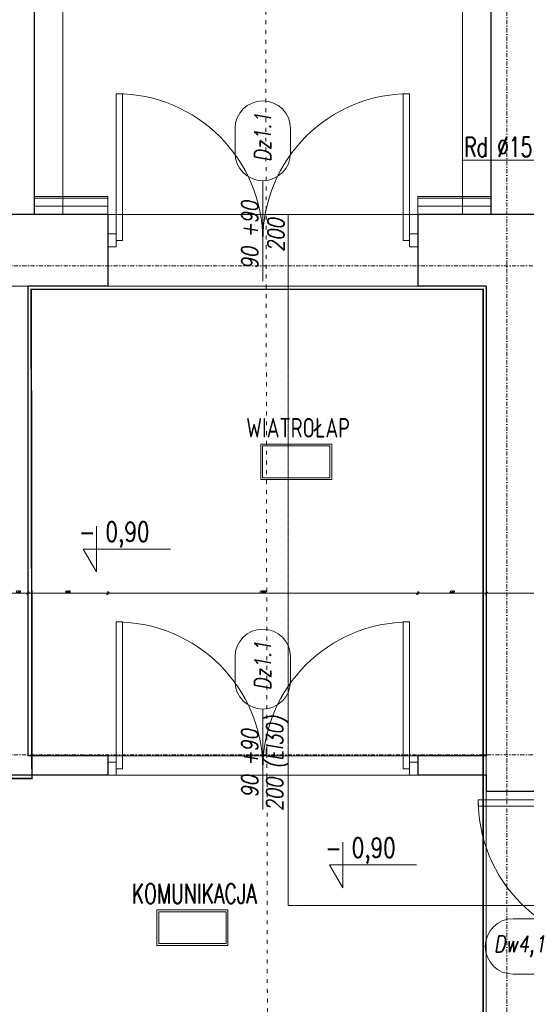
# Model space of a CAD drawing. Header units: millimetres. Extents: x -1893473 to 942156, y -568027 to 942944.
# Tile 198 of 256: x 145106 to 148212, y -466269 to -460230. Entities that reach past the tile are written whole.
import ezdxf
from ezdxf.enums import TextEntityAlignment as Align

# ---------------------------------------------------------------- set-up
doc = ezdxf.new("R2010")
doc.units = ezdxf.units.MM
doc.header["$LTSCALE"] = 0.2
for name, pattern in [('2_3', [1, 0.5, -0.5]), ('ACAD_ISO03W100', [30, 12, -18]), ('CHAIN', [0.3543, 0.2362, -0.0295, 0.0591, -0.0295]), ('DASHDOT', [25.4, 12.7, -6.35, 0, -6.35]), ('HIDDEN', [9.525, 6.35, -3.175])]:
    doc.linetypes.add(name, pattern=pattern)
doc.layers.get('0').update_dxf_attribs({"lineweight": 0})
for name, color, linetype, lineweight in [('!! 0_ Istn-sciany', 7, 'Continuous', 30), ('!! 0_ Istn-widok', 1, 'Continuous', 15), ('!! 0_ Opis', 3, 'Continuous', 13), ('!! 0_Istn-drzwi', 1, 'Continuous', 13), ('!! 0_Opis_pom', 9, 'Continuous', 13), ('!! 0_Osie', 1, 'DASHDOT', 13), ('!! 1  WYDZIELENIE PPOŻ', 252, 'Continuous', 0), ('!! 1_ tynk zewn  - nowy', 21, 'Continuous', 20), ('!! 1_droga ewakuacyjna', 252, 'CHAIN', 0), ('!! 1_drzwi-linia', 213, 'Continuous', 5), ('!! 1_OPIS POM NOWE', 140, 'Continuous', 5), ('!! 2_ remont Ocieplenie', 4, 'ZIGZAG', 5), ('!! 2_drzwi opis', 151, 'Continuous', 9), ('!! 2_Opis_drzwi - remont', 9, 'Continuous', 15), ('P-Opis nadproża', 150, 'Continuous', 9), ('P-Osie', 1, 'DASHDOT', 18)]:
    doc.layers.add(name, color=color, linetype=linetype, lineweight=lineweight)
doc.layers.add('!! 1_Wyburzenia', color=7, linetype='ACAD_ISO03W100', lineweight=13, true_color=0xff0505)
doc.layers.add('Powierzchnia', color=140, linetype='Continuous', lineweight=5, plot=False)
doc.styles.add('50', font='ROMANS.shx', dxfattribs={"width": 0.8, "height": 10})
doc.styles.add('ARCHETYP', font='romans.shx', dxfattribs={"height": 15})
doc.styles.add('ARIAL', font='tahoma.ttf')
doc.styles.add('SIMPLEX', font='simplex.shx', dxfattribs={"width": 0.77})
doc.styles.add('TXT', font='simplex.shx')
doc.linetypes.add('ZIGZAG', pattern='A,0.00254,-5.08,[131,ltypeshp.shx,S=5.08,R=0,X=-5.08,Y=0],-10.16,[131,ltypeshp.shx,S=5.08,R=180,X=5.08,Y=0],-5.08', length=20.32254)
doc.dimstyles.new('DIM50', dxfattribs={"dimscale": 5, "dimtxt": 2.5, "dimasz": 1.5, "dimexe": 0, "dimexo": 0, "dimgap": 0.5, "dimtad": 1, "dimdec": 4, "dimrnd": 0.5, "dimdsep": 46, "dimtxsty": 'TXT', "dimblk1": 'TICK1', "dimblk2": 'TICK1', "dimsah": 1, "dimcen": 0, "dimse1": 1, "dimse2": 1, "dimclrd": 1, "dimclre": 7, "dimclrt": 9, "dimadec": 0, "dimazin": 0, "dimtfac": 1, "dimtdec": 4, "dimtmove": 2, "dimatfit": 3, "dimldrblk": 'TICK1', "dimfxl": 1, "dimtolj": 1, "dimarcsym": 0})

# ---------------------------------------------------------------- blocks, each defined once
blk = doc.blocks.new('BLOK OSI')
at = {"layer": 'P-Osie'}
for points in [[(50117.21, -193635.47), (50117.21, -195993.95)], [(48639.33, -194402.09), (55424.28, -194402.09)], [(48639.26, -194702.09), (55442.28, -194702.09)]]:
    blk.add_lwpolyline(points, dxfattribs=at)
blk = doc.blocks.new('1_ok-opis')
blk.add_line((0, 111.61), (0, 50))
for points in [[(-17, 128.61), (-17, 143.61)], [(17, 128.61), (17, 143.61)]]:
    blk.add_lwpolyline(points)
for centre, start, end in [((0, 143.61), 0, 180), ((0, 128.61), 180, 0)]:
    blk.add_arc(centre, 17, start, end)
at = {"style": 'ARCHETYP'}
for tag, height, rotation, p in [('NR', 12, 90, (0, 136.9)), ('NR', 12, 270, (0, 136.9)), ('SZEROKOŚĆ', 10, 90, (-8, 78.29)), ('SZEROKOŚĆ', 10, 270, (8, 78.29)), ('WYSOKOŚĆ', 10, 270, (-8, 78.29)), ('WYSOKOŚĆ', 10, 90, (8, 78.29))]:
    blk.add_attdef(tag, text='', height=height, rotation=rotation, dxfattribs=at).set_placement(p, align=Align.MIDDLE)
blk = doc.blocks.new('TICK1')
at = {"color": 2}
blk.add_line((-1, -1), (1, 1), dxfattribs=at)
at = {"color": 0}
for p, q in [((0, 0), (-1, 0)), ((0, -1.4), (0, 1.4))]:
    blk.add_line(p, q, dxfattribs=at)
blk = doc.blocks.new('*D1762')
at = {"layer": '!! 1  WYDZIELENIE PPOŻ', "color": 1, "lineweight": -2, "transparency": 16777216}
blk.add_line((273277.2, -469647.1), (273382.2, -469647.1), dxfattribs=at)
at = {"layer": 'DEFPOINTS', "color": 0, "transparency": 16777216}
for p in [(273389.7, -469647.1), (273269.7, -470638.7), (273389.7, -470643.7)]:
    blk.add_point(p, dxfattribs=at)
at = {"layer": '!! 1  WYDZIELENIE PPOŻ', "color": 1, "lineweight": -2, "transparency": 16777216, "xscale": 7.5, "yscale": 7.5, "zscale": 7.5, "rotation": 180}
blk.add_blockref('TICK1', (273269.7, -469647.1), dxfattribs=at)
at = {"layer": '!! 1  WYDZIELENIE PPOŻ', "color": 1, "lineweight": -2, "transparency": 16777216, "xscale": 7.5, "yscale": 7.5, "zscale": 7.5}
blk.add_blockref('TICK1', (273389.7, -469647.1), dxfattribs=at)
at = {"layer": '!! 1  WYDZIELENIE PPOŻ', "color": 9, "transparency": 16777216, "insert": (273329.7, -469638.3), "char_height": 12.5, "attachment_point": 5, "style": 'TXT'}
blk.add_mtext('\\A1;120', dxfattribs=at)
blk = doc.blocks.new('*D1763')
at = {"layer": '!! 1_drzwi-linia', "color": 1, "lineweight": -2, "transparency": 16777216}
blk.add_line((273397.2, -469647.1), (273872.2, -469647.1), dxfattribs=at)
at = {"layer": 'DEFPOINTS', "color": 0, "transparency": 16777216}
for p in [(273879.7, -469647.1), (273389.7, -470643.7), (273879.7, -470643.7)]:
    blk.add_point(p, dxfattribs=at)
at = {"layer": '!! 1_drzwi-linia', "color": 1, "lineweight": -2, "transparency": 16777216, "xscale": 7.5, "yscale": 7.5, "zscale": 7.5, "rotation": 180}
blk.add_blockref('TICK1', (273389.7, -469647.1), dxfattribs=at)
at = {"layer": '!! 1_drzwi-linia', "color": 1, "lineweight": -2, "transparency": 16777216, "xscale": 7.5, "yscale": 7.5, "zscale": 7.5}
blk.add_blockref('TICK1', (273879.7, -469647.1), dxfattribs=at)
at = {"layer": '!! 1_drzwi-linia', "color": 9, "transparency": 16777216, "insert": (273634.7, -469638.3), "char_height": 12.5, "attachment_point": 5, "style": 'TXT'}
blk.add_mtext('\\A1;490', dxfattribs=at)
blk = doc.blocks.new('*D1764')
at = {"layer": '!! 1_drzwi-linia', "color": 1, "lineweight": -2, "transparency": 16777216}
blk.add_line((273887.2, -469647.1), (275772.2, -469647.1), dxfattribs=at)
at = {"layer": 'DEFPOINTS', "color": 0, "transparency": 16777216}
for p in [(275779.7, -469647.1), (273879.7, -470643.7), (275779.7, -470643.7)]:
    blk.add_point(p, dxfattribs=at)
at = {"layer": '!! 1_drzwi-linia', "color": 1, "lineweight": -2, "transparency": 16777216, "xscale": 7.5, "yscale": 7.5, "zscale": 7.5, "rotation": 180}
blk.add_blockref('TICK1', (273879.7, -469647.1), dxfattribs=at)
at = {"layer": '!! 1_drzwi-linia', "color": 1, "lineweight": -2, "transparency": 16777216, "xscale": 7.5, "yscale": 7.5, "zscale": 7.5}
blk.add_blockref('TICK1', (275779.7, -469647.1), dxfattribs=at)
at = {"layer": '!! 1_drzwi-linia', "color": 9, "transparency": 16777216, "insert": (274829.7, -469638.3), "char_height": 12.5, "attachment_point": 5, "style": 'TXT'}
blk.add_mtext('\\A1;1900', dxfattribs=at)
blk = doc.blocks.new('*D1765')
at = {"layer": '!! 1  WYDZIELENIE PPOŻ', "color": 1, "lineweight": -2, "transparency": 16777216}
blk.add_line((275787.2, -469647.1), (276192.2, -469647.1), dxfattribs=at)
at = {"layer": 'DEFPOINTS', "color": 0, "transparency": 16777216}
for p in [(276199.7, -469647.1), (276199.7, -470628.3), (275779.7, -470643.7)]:
    blk.add_point(p, dxfattribs=at)
at = {"layer": '!! 1  WYDZIELENIE PPOŻ', "color": 1, "lineweight": -2, "transparency": 16777216, "xscale": 7.5, "yscale": 7.5, "zscale": 7.5, "rotation": 180}
blk.add_blockref('TICK1', (275779.7, -469647.1), dxfattribs=at)
at = {"layer": '!! 1  WYDZIELENIE PPOŻ', "color": 1, "lineweight": -2, "transparency": 16777216, "xscale": 7.5, "yscale": 7.5, "zscale": 7.5}
blk.add_blockref('TICK1', (276199.7, -469647.1), dxfattribs=at)
at = {"layer": '!! 1  WYDZIELENIE PPOŻ', "color": 9, "transparency": 16777216, "insert": (275989.7, -469638.3), "char_height": 12.5, "attachment_point": 5, "style": 'TXT'}
blk.add_mtext('\\A1;420', dxfattribs=at)
blk = doc.blocks.new('*D1766')
at = {"layer": '!! 1  WYDZIELENIE PPOŻ', "color": 1, "lineweight": -2, "transparency": 16777216}
blk.add_line((276207.2, -469647.1), (277182.2, -469647.1), dxfattribs=at)
at = {"layer": 'DEFPOINTS', "color": 0, "transparency": 16777216}
for p in [(277189.7, -469647.1), (276199.7, -470628.3), (277189.7, -470643.7)]:
    blk.add_point(p, dxfattribs=at)
at = {"layer": '!! 1  WYDZIELENIE PPOŻ', "color": 1, "lineweight": -2, "transparency": 16777216, "xscale": 7.5, "yscale": 7.5, "zscale": 7.5, "rotation": 180}
blk.add_blockref('TICK1', (276199.7, -469647.1), dxfattribs=at)
at = {"layer": '!! 1  WYDZIELENIE PPOŻ', "color": 1, "lineweight": -2, "transparency": 16777216, "xscale": 7.5, "yscale": 7.5, "zscale": 7.5}
blk.add_blockref('TICK1', (277189.7, -469647.1), dxfattribs=at)
at = {"layer": '!! 1  WYDZIELENIE PPOŻ', "color": 9, "transparency": 16777216, "insert": (276694.7, -469638.3), "char_height": 12.5, "attachment_point": 5, "style": 'TXT'}
blk.add_mtext('\\A1;990', dxfattribs=at)
blk = doc.blocks.new('oznaczenie przekroi')
at = {"layer": '!! 1_Wyburzenia'}
blk.add_lwpolyline([(86031.8, -195890.51), (86028.17, -193635.96)], dxfattribs=at)
blk = doc.blocks.new('A$C2EB40A8D')
at = {"layer": '!! 0_ Istn-sciany'}
for p, q in [((-18471.12989, 32977.51397), (-18471.12989, 35577.51397)), ((-15671.12989, 32977.51397), (-15671.12989, 35577.51397)), ((-18021.12989, 32977.51397), (-18021.12989, 32537.51397)), ((-16121.12989, 32977.51397), (-16121.12989, 32537.51397)), ((-18511.12989, 32537.51397), (-18511.12989, 29657.51397)), ((-15701.12989, 32537.51397), (-15701.12989, 29657.51397)), ((-18021.12989, 29657.51397), (-18021.12989, 29537.51397)), ((-16121.12989, 29657.51397), (-16121.12989, 29537.51397)), ((-15701.12989, 29537.51397), (-15701.12989, 29437.51397))]:
    blk.add_line(p, q, dxfattribs=at)
for points in [[(-18021.12989, 32977.51397), (-18941.12989, 32977.51397)], [(-15171.12989, 32977.51397), (-16121.12989, 32977.51397)], [(-18021.12989, 32537.51397), (-18511.12989, 32537.51397)], [(-15701.12989, 32537.51397), (-16121.12989, 32537.51397)], [(-18021.12989, 29657.51397), (-18511.12989, 29657.51397)], [(-15701.12989, 29657.51397), (-16121.12989, 29657.51397)], [(-18021.12989, 29537.51397), (-18864.88428, 29537.51397)], [(-15701.12989, 29537.51397), (-16121.12989, 29537.51397)], [(-15171.12989, 29437.51397), (-15701.12989, 29437.51397)]]:
    blk.add_lwpolyline(points, dxfattribs=at)
at = {"layer": '!! 0_ Istn-widok', "linetype": 'HIDDEN', "ltscale": 3}
for p, q in [((-18296.12989, 32977.51397), (-18296.12989, 38277.51397)), ((-15846.12989, 32977.51397), (-15846.12989, 38277.51397))]:
    blk.add_line(p, q, dxfattribs=at)
at = {"layer": '!! 0_ Istn-widok'}
for points in [[(-18021.12989, 32977.51397), (-16121.12989, 32977.51397)], [(-18631.12989, 32537.51397), (-18511.12989, 32537.51397)], [(-15701.12989, 29657.51397), (-15701.12989, 29537.51397)]]:
    blk.add_lwpolyline(points, dxfattribs=at)
at = {"layer": '!! 0_ Istn-widok', "linetype": 'HIDDEN', "ltscale": 3}
for points in [[(-16121.12989, 32537.51397), (-18021.12989, 32537.51397)], [(-15701.12989, 29437.51397), (-15701.12989, 27937.51397)]]:
    blk.add_lwpolyline(points, dxfattribs=at)
at = {"layer": '!! 0_ Opis'}
for points in [[(-15302.50188, 33308.88595), (-15851.35523, 33308.88595)], [(-18090.87541, 31064.92319), (-18090.87541, 30784.90554)], [(-18090.87541, 30784.90554), (-18171.70954, 30924.91436)], [(-18171.70954, 30924.91436), (-17637.36747, 30924.91436)], [(-16581.60619, 29127.19596), (-16581.60619, 28847.17831)], [(-16581.60619, 28847.17831), (-16662.44033, 28987.18713)], [(-16662.44033, 28987.18713), (-16128.09826, 28987.18713)]]:
    blk.add_lwpolyline(points, dxfattribs=at)
at = {"layer": '!! 0_Istn-drzwi'}
for points in [[(-17971.12989, 32857.51397), (-18021.12989, 32857.51397), (-18021.12989, 32777.51397), (-17971.12989, 32777.51397)], [(-17971.12989, 29617.51397), (-18021.12989, 29617.51397), (-18021.12989, 29537.51397), (-17971.12989, 29537.51397)], [(-16171.12989, 29617.51397), (-16121.12989, 29617.51397), (-16121.12989, 29537.51397), (-16171.12989, 29537.51397)]]:
    blk.add_lwpolyline(points, close=True, dxfattribs=at)
at = {"layer": '!! 0_Opis_pom', "ltscale": 0.7}
for points in [[(-17083.73618, 31350.5792), (-16648.53618, 31350.5792), (-16648.53618, 31568.1792), (-17083.73618, 31568.1792)], [(-17072.85618, 31361.4592), (-16659.41618, 31361.4592), (-16659.41618, 31557.2992), (-17072.85618, 31557.2992)], [(-17720.17721, 28493.77524), (-17284.97721, 28493.77524), (-17284.97721, 28711.37524), (-17720.17721, 28711.37524)], [(-17709.29721, 28504.65524), (-17295.85721, 28504.65524), (-17295.85721, 28700.49524), (-17709.29721, 28700.49524)]]:
    blk.add_lwpolyline(points, close=True, dxfattribs=at)
at = {"layer": '!! 1  WYDZIELENIE PPOŻ', "color": 20, "linetype": '2_3', "ltscale": 10, "true_color": 0xf65c09, "const_width": 10}
blk.add_lwpolyline([(-19991.12989, 26807.51397), (-15721.12989, 26807.51397), (-15721.12989, 32517.51397), (-18491.09653, 32517.51397), (-18486.09663, 29517.57454), (-19991.12989, 29513.0175)], close=True, dxfattribs=at)
at = {"layer": '!! 1_ tynk zewn  - nowy'}
for points in [[(-18471.12989, 33087.51397), (-18021.12989, 33087.51397)], [(-18471.12989, 33077.51397), (-18021.12989, 33077.51397)], [(-18021.12989, 32977.51397), (-18021.12989, 33087.51397)], [(-16121.12989, 33087.51397), (-15671.12989, 33087.51397)], [(-16121.12989, 32977.51397), (-16121.12989, 33087.51397)], [(-16121.12989, 33077.51397), (-15671.12989, 33077.51397)]]:
    blk.add_lwpolyline(points, dxfattribs=at)
at = {"layer": '!! 1_droga ewakuacyjna', "ltscale": 150}
blk.add_lwpolyline([(-10301.29908, 26805.57019), (-10301.29908, 28739.52038), (-16916.7049, 28739.52038), (-16916.7049, 32977.51397)], dxfattribs=at)
at = {"layer": '!! 1_drzwi-linia'}
for points in [[(-17931.12989, 33717.51397), (-17931.12989, 32817.51397), (-17971.12989, 32817.51397), (-17971.12989, 33717.51397)], [(-16211.12989, 33717.51397), (-16211.12989, 32817.51397), (-16171.12989, 32817.51397), (-16171.12989, 33717.51397)], [(-16171.12989, 32857.51397), (-16121.12989, 32857.51397), (-16121.12989, 32777.51397), (-16171.12989, 32777.51397)], [(-17931.12989, 30477.51397), (-17931.12989, 29577.51397), (-17971.12989, 29577.51397), (-17971.12989, 30477.51397)], [(-16211.12989, 30477.51397), (-16211.12989, 29577.51397), (-16171.12989, 29577.51397), (-16171.12989, 30477.51397)], [(-15751.12989, 29347.51397), (-14851.12989, 29347.51397), (-14851.12989, 29387.51397), (-15751.12989, 29387.51397)]]:
    blk.add_lwpolyline(points, close=True, dxfattribs=at)
for centre, start, end in [((-17971.12989, 32817.51397), 0.000000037, 90.000000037), ((-16171.12989, 32817.51397), 89.999999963, 179.999999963), ((-17971.12989, 29577.51397), 0.000000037, 90.000000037), ((-16171.12989, 29577.51397), 89.999999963, 179.999999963), ((-14851.12989, 29387.51397), 179.999999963, 269.999999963)]:
    blk.add_arc(centre, 900, start, end, dxfattribs=at)
at = {"layer": '!! 2_ remont Ocieplenie', "linetype": 'ZIGZAG', "ltscale": 0.75}
for points in [[(-18471.12989, 33027.51397), (-18021.12989, 33027.51397)], [(-16121.12989, 33027.51397), (-15671.12989, 33027.51397)]]:
    blk.add_lwpolyline(points, dxfattribs=at)
at = {"layer": '!! 2_Opis_drzwi - remont'}
for points in [[(-17071.12989, 33067.51397), (-17071.12989, 32567.51397)], [(-17071.12989, 29827.51397), (-17071.12989, 29327.51397)]]:
    blk.add_lwpolyline(points, dxfattribs=at)
at = {"layer": 'Powierzchnia'}
for points in [[(-18511.12989, 29657.51397), (-15701.12989, 29657.51397), (-15701.12989, 32537.51397), (-18511.12989, 32537.51397)], [(-15701.12989, 26772.11569), (-20011.12989, 26772.11569), (-20011.12989, 29537.51397), (-15701.12989, 29537.51397)]]:
    blk.add_lwpolyline(points, close=True, dxfattribs=at)
at = {"layer": '!! 0_Osie', "xscale": 10, "yscale": 10, "zscale": 10}
blk.add_blockref('BLOK OSI', (-516748.24414, 1976683.397), dxfattribs=at)
at = {"layer": '!! 1_Wyburzenia', "xscale": 10, "yscale": 10, "zscale": 10}
blk.add_blockref('oznaczenie przekroi', (-877343.67123, 1976068.79528), dxfattribs=at)
at = {"layer": '!! 2_drzwi opis'}
ref = blk.add_blockref('1_ok-opis', (-17071.12992, 32067.51397), dxfattribs=dict(at, xscale=-10, yscale=10, zscale=10, rotation=359.9999963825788))
ref.add_attrib('WYSOKOŚĆ', '90 +90', dxfattribs={"layer": '0', "height": 100, "rotation": 89.999996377, "style": '50', "oblique": 10, "width": 0.8}).set_placement((-17151.12987, 32850.4225), align=Align.MIDDLE)
ref.add_attrib('SZEROKOŚĆ', '200', dxfattribs={"layer": '0', "height": 100, "rotation": 89.999996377, "style": '50', "oblique": 10, "width": 0.8}).set_placement((-16991.12987, 32850.42249), align=Align.MIDDLE)
ref.add_attrib('NR', 'Dz1.1', dxfattribs={"layer": '0', "height": 100, "rotation": 89.999996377, "style": '50', "oblique": 10, "width": 0.8}).set_placement((-17071.12984, 33449.58535), align=Align.MIDDLE)
ref = blk.add_blockref('1_ok-opis', (-17071.12992, 28827.51397), dxfattribs=dict(at, xscale=-10, yscale=10, zscale=10, rotation=359.9999963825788))
ref.add_attrib('WYSOKOŚĆ', '90 +90', dxfattribs={"layer": '0', "height": 100, "rotation": 89.999996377, "style": '50', "oblique": 10, "width": 0.8}).set_placement((-17151.12987, 29610.4225), align=Align.MIDDLE)
ref.add_attrib('SZEROKOŚĆ', '200 (EI30)', dxfattribs={"layer": '0', "height": 100, "rotation": 89.999996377, "style": '50', "oblique": 10, "width": 0.8}).set_placement((-16991.12987, 29610.42249), align=Align.MIDDLE)
ref.add_attrib('NR', 'Dz1.1', dxfattribs={"layer": '0', "height": 100, "rotation": 89.999996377, "style": '50', "oblique": 10, "width": 0.8}).set_placement((-17071.12984, 30209.58535), align=Align.MIDDLE)
ref = blk.add_blockref('1_ok-opis', (-14101.13777, 28487.51402), dxfattribs=dict(at, xscale=10, yscale=10, zscale=10, rotation=90.0000036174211))
ref.add_attrib('WYSOKOŚĆ', '90+50', dxfattribs={"layer": '0', "height": 100, "rotation": 0.000003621, "style": '50', "oblique": 10, "width": 0.8}).set_placement((-14884.0463, 28567.51397), align=Align.MIDDLE)
ref.add_attrib('SZEROKOŚĆ', '270 (EI30)', dxfattribs={"layer": '0', "height": 100, "rotation": 0.000003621, "style": '50', "oblique": 10, "width": 0.8}).set_placement((-14884.04629, 28407.51397), align=Align.MIDDLE)
ref.add_attrib('NR', 'Dw4,1', dxfattribs={"layer": '0', "height": 100, "rotation": 0.000003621, "style": '50', "oblique": 10, "width": 0.8}).set_placement((-15495.90719, 28487.51394), align=Align.MIDDLE)
at = {"layer": '!! 0_ Opis', "style": 'ARCHETYP', "width": 0.7}
blk.add_text('Rd %%C15', height=120, rotation=359.99999996, dxfattribs=at).set_placement((-15836.51196, 33330.61987))
at = {"layer": '!! 0_ Opis', "style": 'SIMPLEX', "width": 0.75}
for p in [(-18197.7499, 30970.69555), (-16688.48069, 29032.96832)]:
    blk.add_text('- 0,90', height=120, dxfattribs=at).set_placement(p)
at = {"layer": '!! 0_Opis_pom', "ltscale": 0.7, "style": 'TXT', "width": 0.7}
for s, p in [('WIATROŁAP', (-16854.98486, 31608.64233)), ('KOMUNIKACJA', (-17491.42588, 28751.83837))]:
    blk.add_text(s, height=120, dxfattribs=at).set_placement(p, align=Align.CENTER)
at = {"layer": '!! 0_Opis_pom', "ltscale": 0.7, "style": 'ARIAL'}
for tag, p in [('B1,21', (-891.77727, 31796.97458)), ('A1,16', (-13651.31084, 31587.95236)), ('B1,19', (-5798.61305, 31587.22944)), ('B1/17', (-9701.43347, 31565.05244)), ('1,23', (10805.41388, 31565.05244)), ('1,22', (4526.58954, 31507.65132)), ('A1,1', (-16866.13618, 31459.3792)), ('B1,18', (-7791.62894, 31330.08444)), ('B1,20', (-2961.4347, 31167.05787)), ('A1,6', (-19287.17717, 30923.71998)), ('B1,1', (14135.63445, 30913.92963)), ('B1,3', (17346.74696, 30023.81022)), ('B1,4', (29817.71501, 29157.67457)), ('A1,5', (-23454.5385, 28820.77901)), ('A1,2', (-17502.57721, 28602.57524)), ('B1,2D', (2616.16402, 28559.52261)), ('A1,15', (-13651.31084, 28261.46046)), ('B1,4', (29883.58177, 28158.35876)), ('B1,2B', (18801.54781, 27650.12382)), ('B1,2A', (13086.7373, 27376.04393)), ('A1,3', (-16846.27912, 25980.40356)), ('B1,8', (9089.53994, 25356.27639)), ('B1,6', (31915.87888, 23754.79829)), ('A1,4', (-24010.17576, 23559.17399)), ('B1,14', (-11621.32288, 23261.44183)), ('B1,13', (-3080.55208, 22924.09997)), ('B1,5', (29245.49088, 22896.69268)), ('B1,10', (3982.60923, 22874.21277)), ('B1,9', (5634.43488, 22623.92098)), ('B1,2C', (13327.26639, 22378.5328)), ('B1,7', (16398.41175, 22348.28836)), ('B1,11', (5553.20442, 20939.83877)), ('B1,12', (3693.27174, 20628.72148)), ('C1,3', (5969.08376, 16336.01084)), ('C1,2', (11955.93711, 11671.55655)), ('C1,1', (15659.17205, 11415.94196)), ('C1,4', (5140.00888, 9205.5831)), ('C1,5', (5680.4486, 6154.54995)), ('C1,10', (16327.05085, 6080.66085)), ('C1,9', (16526.57171, 3173.45283)), ('C1,6', (6367.37903, 2771.84181)), ('D0,18', (-1981.87701, -110.73158)), ('D0,7', (-13531.42299, -1159.67649)), ('C1,7', (7275.77161, -1303.00991)), ('D0,17', (2064.87671, -1345.69113)), ('D0,3', (-9324.21674, -1442.63631)), ('D0,6', (-17529.61851, -1957.37463)), ('D0,10', (-21369.4432, -2140.60378)), ('D,09', (-12990.08379, -2746.32902)), ('D0,2', (-5516.19514, -3101.87722)), ('D0,16', (2266.73061, -3284.15369)), ('D0,8', (-14357.79539, -3567.69719)), ('D0,5', (-10461.54478, -3629.26575)), ('D0,4', (-8396.53404, -4353.7937)), ('D0,15', (1974.41895, -5205.84774)), ('D0,1', (-5633.49598, -5662.48534)), ('D0,11', (-23334.09291, -6045.78706)), ('D0,12', (-22436.85763, -9302.9678)), ('D0,13', (-22436.85763, -11581.16526)), ('D0,14', (-13645.94445, -11884.57769))]:
    blk.add_attdef(tag, text='', height=119.68, dxfattribs=at).set_placement(p, align=Align.MIDDLE_CENTER)
at = {"layer": '!! 1_OPIS POM NOWE', "style": 'ARIAL'}
for tag, p in [('C1.7A', (7769.3756, 685.765)), ('C1.7C', (7655.80151, -2045.04756)), ('C1.8B', (10935.93068, -2107.41983)), ('C1.8A', (13897.39715, -2120.69016)), ('C1.7B', (8274.43201, -3270.18959)), ('E1.2', (16701.02923, -5331.07351)), ('E1.5E', (21974.23379, -5463.99012)), ('E1.5D', (24989.27391, -5785.36474)), ('E1.1', (8357.81567, -5851.01076)), ('E1.5C', (25222.53959, -6394.64172)), ('E1.5B', (27694.70831, -7009.86571)), ('E1.6', (5279.46063, -8141.28746)), ('E1.5A', (25547.9555, -8495.18994)), ('E1.5F', (22414.7084, -9822.66389)), ('E1.5G', (23977.19473, -9792.46695)), ('E1,4', (13935.69867, -10458.20073)), ('E1.5L', (28030.8296, -11267.7725)), ('E1.3', (5639.18862, -11994.01941)), ('E1.5H', (23988.49716, -12231.38049)), ('E1.5K', (27714.73934, -12977.98364)), ('E1.5I', (22290.68736, -13989.9049)), ('E1.5J', (27095.71534, -16088.17469))]:
    blk.add_attdef(tag, text='', height=119.68, dxfattribs=at).set_placement(p, align=Align.MIDDLE_CENTER)
at = {"layer": '!! 1  WYDZIELENIE PPOŻ'}
for base, p1, p2, picture, middle in [((-18511.12989, 30654.16679), (-18631.12989, 29662.51397), (-18511.12989, 29657.51397), '*D1762', (-18571.12989, 30662.91679)), ((-15701.12989, 30654.16679), (-16121.12989, 29657.51397), (-15701.12989, 29672.91225), '*D1765', (-15911.12989, 30662.91679)), ((-14711.12989, 30654.16679), (-15701.12989, 29672.91225), (-14711.12989, 29657.51397), '*D1766', (-15206.12989, 30662.91679))]:
    dim = blk.add_linear_dim(base=base, p1=p1, p2=p2, dimstyle='DIM50', dxfattribs=at)
    dim.commit()
    dim.dimension.update_dxf_attribs({"geometry": picture, "text_midpoint": middle, "insert": (-291900.79406, 500301.26018)})
at = {"layer": '!! 1_drzwi-linia'}
for base, p1, p2, picture, middle in [((-18021.12989, 30654.16679), (-18511.12989, 29657.51397), (-18021.12989, 29657.51397), '*D1763', (-18266.12989, 30662.91679)), ((-16121.12989, 30654.16679), (-18021.12989, 29657.51397), (-16121.12989, 29657.51397), '*D1764', (-17071.12989, 30662.91679))]:
    dim = blk.add_linear_dim(base=base, p1=p1, p2=p2, dimstyle='DIM50', dxfattribs=at)
    dim.commit()
    dim.dimension.update_dxf_attribs({"geometry": picture, "text_midpoint": middle, "insert": (-291900.79406, 500301.26018)})

msp = doc.modelspace()

# ---------------------------------------------------------------- block references
at = {"layer": 'P-Opis nadproża', "color": 4}
msp.add_blockref('A$C2EB40A8D', (163667.94092, -494401.63474), dxfattribs=at)

doc.saveas('drawing.dxf')
